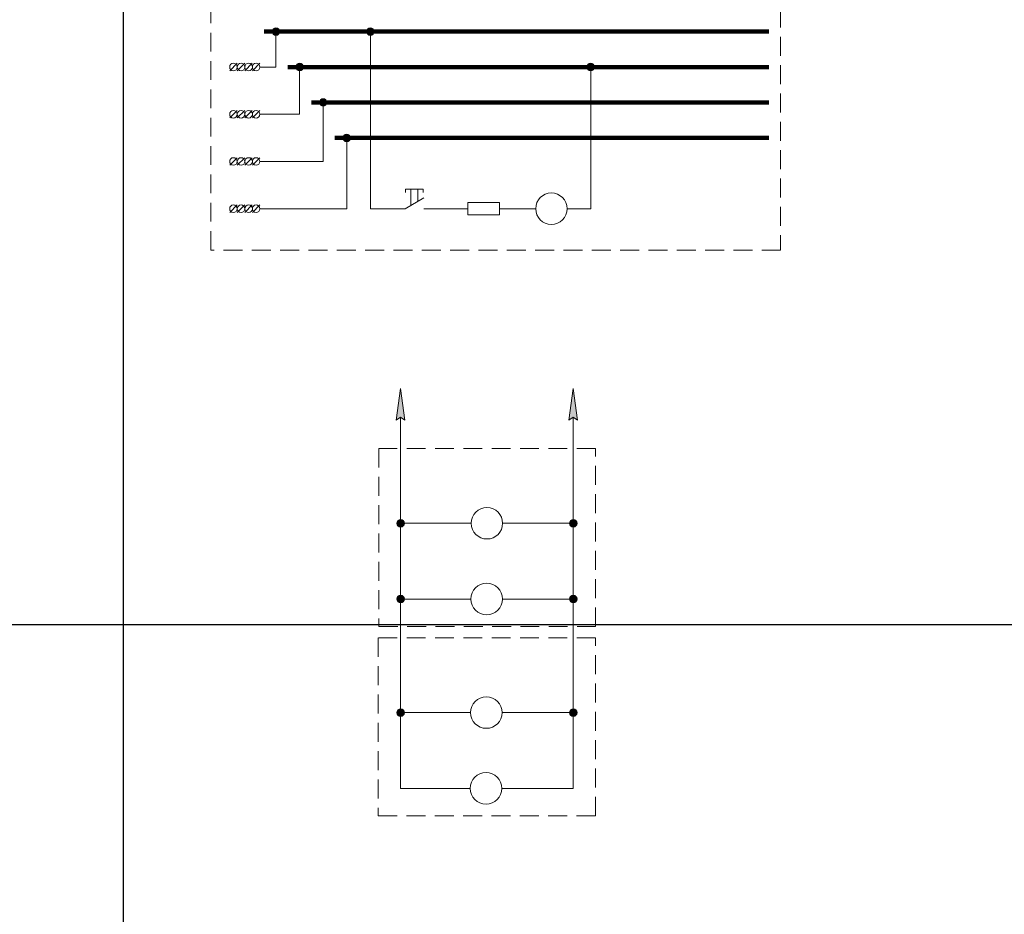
# Model space of a CAD drawing. Header units: millimetres. Extents: x 0 to 1680, y 0 to 297.
# Tile 1 of 11: x 0 to 209, y 0 to 189. Entities that reach past the tile are written whole.
import ezdxf

# ---------------------------------------------------------------- set-up
doc = ezdxf.new("R2010")
doc.units = ezdxf.units.MM
for name, pattern in [('K5LT32769', [0]), ('K5LT_DASHED', [6, 4, -2]), ('K5LT_REINFORCED', [0]), ('K5LT_THIN', [0]), ('K5LT_THIN_INCLUDED_TO_HATCHING', [0])]:
    doc.linetypes.add(name, pattern=pattern)
doc.layers.add('Блок', color=7, linetype='Continuous')

# ---------------------------------------------------------------- blocks, each defined once
blk = doc.blocks.new('U17')
at = {"linetype": 'K5LT_DASHED', "lineweight": 18}
for p, q in [((40.48, 281.74), (161.16, 281.74)), ((40.48, 140.63), (40.48, 281.74)), ((161.16, 281.74), (161.16, 140.63)), ((161.16, 140.63), (40.48, 140.63))]:
    blk.add_line(p, q, dxfattribs=at)
blk = doc.blocks.new('U18')
at = {"linetype": 'K5LT_DASHED', "lineweight": 18}
for p, q in [((121.97, 58.51), (75.93, 58.51)), ((75.93, 58.51), (75.93, 20.84)), ((121.97, 20.84), (121.97, 58.51)), ((75.93, 20.84), (121.97, 20.84))]:
    blk.add_line(p, q, dxfattribs=at)
blk = doc.blocks.new('U19')
at = {"linetype": 'K5LT_DASHED', "lineweight": 18}
for p, q in [((121.97, 98.59), (76.05, 98.59)), ((76.05, 98.59), (76.05, 60.93)), ((121.97, 60.93), (121.97, 98.59)), ((76.05, 60.93), (121.97, 60.93))]:
    blk.add_line(p, q, dxfattribs=at)
blk = doc.blocks.new('U54')
blk.add_hatch(color=256).paths.add_polyline_path([(55.07, 186.88), (54.84, 187.44), (54.27, 187.68), (53.71, 187.44), (53.47, 186.88), (53.71, 186.31), (54.27, 186.08), (54.84, 186.31)])
at = {"linetype": 'K5LT_THIN', "lineweight": 18}
for start, end in [(0, 180), (180, 0)]:
    blk.add_arc((54.27, 186.88), 0.8, start, end, dxfattribs=at)
blk = doc.blocks.new('U55')
blk.add_hatch(color=256).paths.add_polyline_path([(60.07, 179.37), (59.84, 179.94), (59.27, 180.17), (58.71, 179.94), (58.47, 179.37), (58.71, 178.8), (59.27, 178.57), (59.84, 178.8)])
at = {"linetype": 'K5LT_THIN', "lineweight": 18}
for start, end in [(0, 180), (180, 0)]:
    blk.add_arc((59.27, 179.37), 0.8, start, end, dxfattribs=at)
blk = doc.blocks.new('U56')
blk.add_hatch(color=256).paths.add_polyline_path([(65.07, 171.86), (64.84, 172.43), (64.27, 172.66), (63.71, 172.43), (63.47, 171.86), (63.71, 171.3), (64.27, 171.06), (64.84, 171.3)])
at = {"linetype": 'K5LT_THIN', "lineweight": 18}
for start, end in [(0, 180), (180, 0)]:
    blk.add_arc((64.27, 171.86), 0.8, start, end, dxfattribs=at)
blk = doc.blocks.new('U57')
blk.add_hatch(color=256).paths.add_polyline_path([(70.07, 164.35), (69.84, 164.92), (69.27, 165.15), (68.71, 164.92), (68.47, 164.35), (68.71, 163.79), (69.27, 163.55), (69.84, 163.79)])
at = {"linetype": 'K5LT_THIN', "lineweight": 18}
for start, end in [(0, 180), (180, 0)]:
    blk.add_arc((69.27, 164.35), 0.8, start, end, dxfattribs=at)
blk = doc.blocks.new('U58')
at = {"linetype": 'K5LT_THIN', "lineweight": 18}
blk.add_line((47.68, 168.58), (49.26, 170.16), dxfattribs=at)
for start, end in [(0, 180), (180, 0)]:
    blk.add_arc((48.47, 169.37), 0.8, start, end, dxfattribs=at)
blk = doc.blocks.new('U59')
at = {"linetype": 'K5LT_THIN', "lineweight": 18}
blk.add_line((47.68, 178.58), (49.26, 180.16), dxfattribs=at)
for start, end in [(0, 180), (180, 0)]:
    blk.add_arc((48.47, 179.37), 0.8, start, end, dxfattribs=at)
blk = doc.blocks.new('U60')
at = {"linetype": 'K5LT_THIN', "lineweight": 18}
blk.add_line((47.68, 158.58), (49.26, 160.16), dxfattribs=at)
for start, end in [(0, 180), (180, 0)]:
    blk.add_arc((48.47, 159.37), 0.8, start, end, dxfattribs=at)
blk = doc.blocks.new('U61')
at = {"linetype": 'K5LT_THIN', "lineweight": 18}
blk.add_line((47.68, 148.58), (49.26, 150.16), dxfattribs=at)
for start, end in [(0, 180), (180, 0)]:
    blk.add_arc((48.47, 149.37), 0.8, start, end, dxfattribs=at)
blk = doc.blocks.new('U62')
at = {"linetype": 'K5LT_THIN', "lineweight": 18}
blk.add_line((49.28, 178.58), (50.86, 180.16), dxfattribs=at)
for start, end in [(0, 180), (180, 0)]:
    blk.add_arc((50.07, 179.37), 0.8, start, end, dxfattribs=at)
blk = doc.blocks.new('U63')
at = {"linetype": 'K5LT_THIN', "lineweight": 18}
blk.add_line((49.28, 168.58), (50.86, 170.16), dxfattribs=at)
for start, end in [(0, 180), (180, 0)]:
    blk.add_arc((50.07, 169.37), 0.8, start, end, dxfattribs=at)
blk = doc.blocks.new('U64')
at = {"linetype": 'K5LT_THIN', "lineweight": 18}
blk.add_line((49.28, 158.58), (50.86, 160.16), dxfattribs=at)
for start, end in [(0, 180), (180, 0)]:
    blk.add_arc((50.07, 159.37), 0.8, start, end, dxfattribs=at)
blk = doc.blocks.new('U65')
at = {"linetype": 'K5LT_THIN', "lineweight": 18}
blk.add_line((49.28, 148.58), (50.86, 150.16), dxfattribs=at)
for start, end in [(0, 180), (180, 0)]:
    blk.add_arc((50.07, 149.37), 0.8, start, end, dxfattribs=at)
blk = doc.blocks.new('U66')
at = {"linetype": 'K5LT_THIN', "lineweight": 18}
blk.add_line((46.08, 178.58), (47.66, 180.16), dxfattribs=at)
for start, end in [(0, 180), (180, 0)]:
    blk.add_arc((46.87, 179.37), 0.8, start, end, dxfattribs=at)
blk = doc.blocks.new('U67')
at = {"linetype": 'K5LT_THIN', "lineweight": 18}
blk.add_line((46.08, 168.58), (47.66, 170.16), dxfattribs=at)
for start, end in [(0, 180), (180, 0)]:
    blk.add_arc((46.87, 169.37), 0.8, start, end, dxfattribs=at)
blk = doc.blocks.new('U68')
at = {"linetype": 'K5LT_THIN', "lineweight": 18}
blk.add_line((46.08, 158.58), (47.66, 160.16), dxfattribs=at)
for start, end in [(0, 180), (180, 0)]:
    blk.add_arc((46.87, 159.37), 0.8, start, end, dxfattribs=at)
blk = doc.blocks.new('U69')
at = {"linetype": 'K5LT_THIN', "lineweight": 18}
blk.add_line((46.08, 148.58), (47.66, 150.16), dxfattribs=at)
for start, end in [(0, 180), (180, 0)]:
    blk.add_arc((46.87, 149.37), 0.8, start, end, dxfattribs=at)
blk = doc.blocks.new('U70')
at = {"linetype": 'K5LT32769', "lineweight": 18}
for p, q in [((94.94, 150.7), (101.61, 150.7)), ((94.94, 149.37), (94.94, 150.7)), ((101.61, 150.7), (101.61, 148.04)), ((92.27, 149.37), (94.94, 149.37)), ((94.94, 148.04), (94.94, 149.37)), ((101.61, 149.37), (104.27, 149.37)), ((101.61, 148.04), (94.94, 148.04))]:
    blk.add_line(p, q, dxfattribs=at)
blk = doc.blocks.new('U71')
at = {"linetype": 'K5LT_THIN', "lineweight": 18}
for p, q in [((81.74, 153.49), (85.47, 153.49)), ((81.74, 152.82), (81.74, 153.49)), ((82.87, 153.49), (82.87, 150.11)), ((84.34, 153.49), (84.34, 150.96)), ((85.47, 152.82), (85.47, 153.49)), ((85.61, 151.7), (81.61, 149.37)), ((81.61, 149.37), (78.27, 149.37)), ((85.61, 149.37), (88.94, 149.37))]:
    blk.add_line(p, q, dxfattribs=at)
blk = doc.blocks.new('U72')
blk.add_hatch(color=256).paths.add_polyline_path([(75.07, 186.88), (74.84, 187.44), (74.27, 187.68), (73.71, 187.44), (73.47, 186.88), (73.71, 186.31), (74.27, 186.08), (74.84, 186.31)])
at = {"linetype": 'K5LT_THIN_INCLUDED_TO_HATCHING', "lineweight": 18}
for start, end in [(0, 180), (180, 0)]:
    blk.add_arc((74.27, 186.88), 0.8, start, end, dxfattribs=at)
blk = doc.blocks.new('U73')
blk.add_hatch(color=256).paths.add_polyline_path([(121.74, 179.37), (121.51, 179.94), (120.94, 180.17), (120.37, 179.94), (120.14, 179.37), (120.37, 178.8), (120.94, 178.57), (121.51, 178.8)])
at = {"linetype": 'K5LT_THIN_INCLUDED_TO_HATCHING', "lineweight": 18}
for start, end in [(0, 180), (180, 0)]:
    blk.add_arc((120.94, 179.37), 0.8, start, end, dxfattribs=at)
blk = doc.blocks.new('U258')
blk.add_hatch(color=256).paths.add_polyline_path([(81.56, 104.59), (80.66, 111.28), (79.74, 104.61), (80.66, 105.26)])
at = {"linetype": 'K5LT_THIN', "lineweight": 18}
for p, q in [((80.66, 111.28), (79.74, 104.61)), ((81.56, 104.59), (80.66, 111.28)), ((79.74, 104.61), (80.66, 105.26)), ((80.66, 105.26), (81.56, 104.59)), ((80.66, 105.26), (80.66, 98.59))]:
    blk.add_line(p, q, dxfattribs=at)
blk = doc.blocks.new('U259')
blk.add_hatch(color=256).paths.add_polyline_path([(118.14, 104.59), (117.24, 111.28), (116.33, 104.61), (117.24, 105.26)])
at = {"linetype": 'K5LT_THIN', "lineweight": 18}
for p, q in [((117.24, 111.28), (116.33, 104.61)), ((118.14, 104.59), (117.24, 111.28)), ((116.33, 104.61), (117.24, 105.26)), ((117.24, 105.26), (118.14, 104.59)), ((117.24, 105.26), (117.24, 98.59))]:
    blk.add_line(p, q, dxfattribs=at)
blk = doc.blocks.new('U372')
blk.add_hatch(color=256).paths.add_polyline_path([(81.46, 82.78), (81.22, 83.35), (80.66, 83.58), (80.09, 83.35), (79.86, 82.78), (80.09, 82.22), (80.66, 81.98), (81.22, 82.22)])
at = {"linetype": 'K5LT_THIN', "lineweight": 18}
for start, end in [(0, 180), (180, 0)]:
    blk.add_arc((80.66, 82.78), 0.8, start, end, dxfattribs=at)
blk = doc.blocks.new('U373')
blk.add_hatch(color=256).paths.add_polyline_path([(81.46, 66.74), (81.22, 67.31), (80.66, 67.54), (80.09, 67.31), (79.86, 66.74), (80.09, 66.18), (80.66, 65.94), (81.22, 66.18)])
at = {"linetype": 'K5LT_THIN', "lineweight": 18}
for start, end in [(0, 180), (180, 0)]:
    blk.add_arc((80.66, 66.74), 0.8, start, end, dxfattribs=at)
blk = doc.blocks.new('U374')
blk.add_hatch(color=256).paths.add_polyline_path([(81.46, 42.7), (81.22, 43.27), (80.66, 43.5), (80.09, 43.27), (79.86, 42.7), (80.09, 42.14), (80.66, 41.9), (81.22, 42.14)])
at = {"linetype": 'K5LT_THIN', "lineweight": 18}
for start, end in [(0, 180), (180, 0)]:
    blk.add_arc((80.66, 42.7), 0.8, start, end, dxfattribs=at)
blk = doc.blocks.new('U375')
blk.add_hatch(color=256).paths.add_polyline_path([(118.04, 42.7), (117.81, 43.27), (117.24, 43.5), (116.68, 43.27), (116.44, 42.7), (116.68, 42.14), (117.24, 41.9), (117.81, 42.14)])
at = {"linetype": 'K5LT_THIN', "lineweight": 18}
for start, end in [(0, 180), (180, 0)]:
    blk.add_arc((117.24, 42.7), 0.8, start, end, dxfattribs=at)
blk = doc.blocks.new('U376')
blk.add_hatch(color=256).paths.add_polyline_path([(118.04, 66.74), (117.81, 67.31), (117.24, 67.54), (116.68, 67.31), (116.44, 66.74), (116.68, 66.18), (117.24, 65.94), (117.81, 66.18)])
at = {"linetype": 'K5LT_THIN', "lineweight": 18}
for start, end in [(0, 180), (180, 0)]:
    blk.add_arc((117.24, 66.74), 0.8, start, end, dxfattribs=at)
blk = doc.blocks.new('U377')
blk.add_hatch(color=256).paths.add_polyline_path([(118.04, 82.78), (117.81, 83.35), (117.24, 83.58), (116.68, 83.35), (116.44, 82.78), (116.68, 82.22), (117.24, 81.98), (117.81, 82.22)])
at = {"linetype": 'K5LT_THIN', "lineweight": 18}
for start, end in [(0, 180), (180, 0)]:
    blk.add_arc((117.24, 82.78), 0.8, start, end, dxfattribs=at)
blk = doc.blocks.new('U437')
at = {"linetype": 'K5LT_THIN', "lineweight": 18}
blk.add_line((44.48, 148.58), (46.06, 150.16), dxfattribs=at)
for start, end in [(0, 180), (180, 0)]:
    blk.add_arc((45.27, 149.37), 0.8, start, end, dxfattribs=at)
blk = doc.blocks.new('U438')
at = {"linetype": 'K5LT_THIN', "lineweight": 18}
blk.add_line((44.48, 158.58), (46.06, 160.16), dxfattribs=at)
for start, end in [(0, 180), (180, 0)]:
    blk.add_arc((45.27, 159.37), 0.8, start, end, dxfattribs=at)
blk = doc.blocks.new('U439')
at = {"linetype": 'K5LT_THIN', "lineweight": 18}
blk.add_line((44.48, 168.58), (46.06, 170.16), dxfattribs=at)
for start, end in [(0, 180), (180, 0)]:
    blk.add_arc((45.27, 169.37), 0.8, start, end, dxfattribs=at)
blk = doc.blocks.new('U440')
at = {"linetype": 'K5LT_THIN', "lineweight": 18}
blk.add_line((44.48, 178.58), (46.06, 180.16), dxfattribs=at)
for start, end in [(0, 180), (180, 0)]:
    blk.add_arc((45.27, 179.37), 0.8, start, end, dxfattribs=at)

msp = doc.modelspace()

# ---------------------------------------------------------------- linework, layer by layer
at = {"linetype": 'K5LT_REINFORCED', "lineweight": 100}
for p, q in [((51.77, 186.88), (158.63, 186.88)), ((56.77, 179.37), (158.63, 179.37)), ((61.77, 171.86), (158.63, 171.86)), ((66.77, 164.35), (158.63, 164.35))]:
    msp.add_line(p, q, dxfattribs=at)
at = {"linetype": 'K5LT_THIN', "lineweight": 18}
for p, q in [((54.27, 179.37), (54.27, 186.88)), ((74.27, 149.37), (74.27, 186.88)), ((50.87, 179.37), (54.27, 179.37)), ((59.27, 169.37), (59.27, 179.37)), ((120.94, 149.37), (120.94, 179.37)), ((64.27, 159.37), (64.27, 171.86)), ((50.87, 169.37), (59.27, 169.37)), ((69.27, 149.37), (69.27, 164.35)), ((50.87, 159.37), (64.27, 159.37)), ((50.87, 149.37), (69.27, 149.37)), ((78.27, 149.37), (74.27, 149.37)), ((88.94, 149.37), (92.27, 149.37)), ((104.27, 149.37), (109.27, 149.37)), ((115.94, 149.37), (120.94, 149.37)), ((80.66, 26.66), (80.66, 102.59)), ((117.24, 26.66), (117.24, 102.59)), ((95.62, 82.78), (80.66, 82.78)), ((117.24, 82.78), (102.28, 82.78)), ((95.55, 66.74), (80.66, 66.74)), ((117.24, 66.74), (102.22, 66.74)), ((95.49, 42.7), (80.66, 42.7)), ((117.24, 42.7), (102.16, 42.7)), ((95.43, 26.66), (80.66, 26.66)), ((117.24, 26.66), (102.09, 26.66))]:
    msp.add_line(p, q, dxfattribs=at)
at = {"linetype": 'K5LT32769', "lineweight": 18}
for centre in [(112.61, 149.37), (98.95, 82.78), (98.95, 82.78), (98.89, 66.74), (98.89, 66.74), (98.82, 42.7), (98.82, 42.7), (98.76, 26.66), (98.76, 26.66)]:
    msp.add_circle(centre, 3.33, dxfattribs=at)
at = {"layer": 'Блок'}
for p, direction in [((22, 291.33), (0, 1)), ((1070, 61.33), (1, 0))]:
    msp.add_xline(p, direction, dxfattribs=at)

# ---------------------------------------------------------------- block references
for name in ['U17', 'U54', 'U72', 'U440', 'U66', 'U59', 'U62', 'U55', 'U73', 'U56', 'U439', 'U67', 'U58', 'U63', 'U57', 'U438', 'U68', 'U60', 'U64', 'U71', 'U437', 'U69', 'U61', 'U65', 'U70', 'U258', 'U259', 'U19', 'U372', 'U377', 'U373', 'U376', 'U18', 'U374', 'U375']:
    msp.add_blockref(name, (0, 0))

doc.saveas('drawing.dxf')
